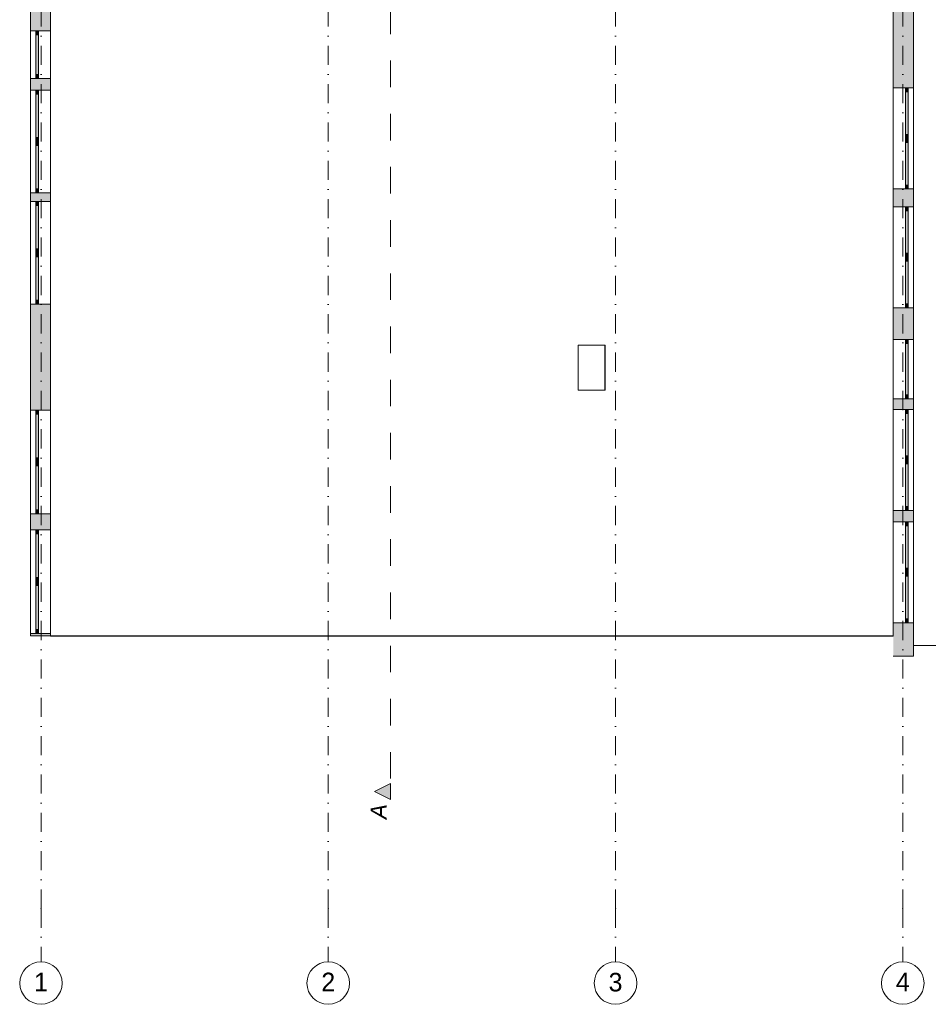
# Model space of a CAD drawing. Header units: centimetres. Extents: x -520 to 22173, y -1503 to 4054.
# Tile 65 of 82: x 18297 to 20005, y -1122 to 729. Entities that reach past the tile are written whole.
import ezdxf
from ezdxf.enums import TextEntityAlignment as Align

# ---------------------------------------------------------------- set-up
doc = ezdxf.new("R2010")
doc.units = ezdxf.units.CM
doc.header["$LTSCALE"] = 0.1
doc.header["$MEASUREMENT"] = 0
for name, pattern in [('Kropki i Kreski', [720, 360, -180, 0, -180]), ('Przerywana długa', [1000, 500, -500]), ('Wipeout_Contour', [1000, 0, -1000])]:
    doc.linetypes.add(name, pattern=pattern)
for name, color, linetype in [('1_przekroje.K_IR', 7, 'Continuous'), ('2_stropy.ISTN', 7, 'Continuous'), ('2_ściany zewnętrzne.ISTN', 7, 'Continuous'), ('4_osie.ISTN', 7, 'Continuous')]:
    doc.layers.add(name, color=color, linetype=linetype)
doc.styles.add('GENERATED_STYLE_1', font='txt')
doc.styles.add('GENERATED_STYLE_2', font='txt')

# ---------------------------------------------------------------- blocks, each defined once
blk = doc.blocks.new('Strop_14_2', base_point=(19977.1, -429.4))
at = {"layer": '2_stropy.ISTN', "color": 252, "linetype": 'Continuous', "lineweight": 15, "flags": 128}
blk.add_lwpolyline([(19977.1, -429.4), (19977.1, -447.3), (21032.1, -447.3), (21032.1, 1338.9), (22172.6, 1338.9), (22172.6, 1972.7), (19977.1, 1972.7)], close=True, dxfattribs=at)
blk = doc.blocks.new('Strop_15_2', base_point=(18355.1, 1934.7))
at = {"layer": '2_stropy.ISTN', "color": 252, "linetype": 'Continuous', "lineweight": 15, "flags": 128}
for points in [[(18355.1, 1934.7), (18355.1, -429.4), (19939.1, -429.4), (19939.1, 1934.7), (19422.1, 1934.7), (19421.9, 1514.6), (19116.8, 1514.6), (19116.8, 1934.7)], [(19347.1, 117.7), (19397.1, 117.7), (19397.1, 32.7), (19347.1, 32.7)]]:
    blk.add_lwpolyline(points, close=True, dxfattribs=at)
blk = doc.blocks.new('Strop_18_2', base_point=(18355.1, -429.2))
at = {"layer": '2_stropy.ISTN', "color": 252, "linetype": 'Continuous', "lineweight": 0, "flags": 128}
for points in [[(18355.1, -429.2), (19939.1, -429.2), (19939.1, 1352.1), (19939.1, 1934.8), (19407.1, 1934.8), (19407.1, 1951.5), (19141.8, 1951.5), (19141.8, 1934.7), (18355.1, 1934.7)], [(19347.1, 117.7), (19397.4, 117.7), (19397.4, 32.7), (19347.1, 32.7)]]:
    blk.add_lwpolyline(points, close=True, dxfattribs=at)
blk = doc.blocks.new('Ściana_36_2', base_point=(18345.1, -429.3))
at = {"color": 254, "linetype": 'Wipeout_Contour', "lineweight": 0, "ltscale": 73559.933244}
blk.add_wipeout([(18355.1, -429.3), (18355.1, 1944.7), (18317.1, 1944.7), (18317.1, -429.3)], dxfattribs=at).dxf.layer = '2_ściany zewnętrzne.ISTN'
at = {"layer": '2_ściany zewnętrzne.ISTN', "color": 252, "linetype": 'Continuous', "lineweight": 13, "flags": 128}
for points in [[(18317.1, 1944.7), (18317.1, -429.3)], [(18355.1, -429.3), (18355.1, 1944.7)], [(18317.1, -429.3), (18355.1, -429.3)]]:
    blk.add_lwpolyline(points, dxfattribs=at)
blk = doc.blocks.new('Okno podwójne 22[17]_2', base_point=(17498.4, 381.6))
at = {"layer": '2_ściany zewnętrzne.ISTN', "linetype": 'Continuous', "lineweight": 0}
for points in [[(19962.1, -214.4), (19962.1, -221.9), (19967.1, -221.9), (19967.1, -214.4)], [(19967.1, -309.4), (19967.1, -301.9), (19962.1, -301.9), (19962.1, -309.4)], [(19962.1, -309.4), (19962.1, -316.9), (19967.1, -316.9), (19967.1, -309.4)], [(19967.1, -404.4), (19967.1, -396.9), (19962.1, -396.9), (19962.1, -404.4)]]:
    blk.add_hatch(color=252, dxfattribs=at).paths.add_polyline_path(points)
at = {"layer": '2_ściany zewnętrzne.ISTN', "linetype": 'Continuous', "lineweight": 0, "true_color": 0xffffff}
for points in [[(19967.1, -301.9), (19967.1, -221.9), (19962.1, -221.9), (19962.1, -301.9)], [(19967.1, -396.9), (19967.1, -316.9), (19962.1, -316.9), (19962.1, -396.9)]]:
    blk.add_hatch(color=7, dxfattribs=at).paths.add_polyline_path(points)
at = {"layer": '2_ściany zewnętrzne.ISTN', "color": 252, "linetype": 'Continuous', "lineweight": 0}
for p, q in [((19939.1, -404.4), (19939.1, -214.4)), ((19962.1, -214.4), (19939.1, -214.4)), ((19962.1, -214.4), (19962.1, -221.9)), ((19967.1, -214.4), (19962.1, -214.4)), ((19967.1, -214.4), (19962.1, -214.4)), ((19962.1, -221.9), (19967.1, -221.9)), ((19962.1, -221.9), (19962.1, -301.9)), ((19967.1, -221.9), (19967.1, -214.4)), ((19977.1, -214.4), (19967.1, -214.4)), ((19967.1, -301.9), (19967.1, -221.9)), ((19977.1, -404.4), (19977.1, -214.4)), ((19967.1, -301.9), (19962.1, -301.9)), ((19962.1, -301.9), (19962.1, -309.4)), ((19962.1, -309.4), (19962.1, -316.9)), ((19967.1, -309.4), (19967.1, -301.9)), ((19967.1, -316.9), (19967.1, -309.4)), ((19962.1, -316.9), (19967.1, -316.9)), ((19962.1, -316.9), (19962.1, -396.9)), ((19967.1, -396.9), (19967.1, -316.9)), ((19962.1, -404.4), (19939.1, -404.4)), ((19967.1, -396.9), (19962.1, -396.9)), ((19962.1, -396.9), (19962.1, -404.4)), ((19967.1, -404.4), (19962.1, -404.4)), ((19967.1, -404.4), (19962.1, -404.4)), ((19967.1, -404.4), (19967.1, -396.9)), ((19977.1, -404.4), (19967.1, -404.4))]:
    blk.add_line(p, q, dxfattribs=at)
blk = doc.blocks.new('Okno podwójne 22[18]_2', base_point=(17498.4, 381.6))
at = {"layer": '2_ściany zewnętrzne.ISTN', "linetype": 'Continuous', "lineweight": 0}
for points in [[(19962.1, -3.2), (19962.1, -10.7), (19967.1, -10.7), (19967.1, -3.2)], [(19967.1, -98.2), (19967.1, -90.7), (19962.1, -90.7), (19962.1, -98.2)], [(19962.1, -98.2), (19962.1, -105.7), (19967.1, -105.7), (19967.1, -98.2)], [(19967.1, -193.2), (19967.1, -185.7), (19962.1, -185.7), (19962.1, -193.2)]]:
    blk.add_hatch(color=252, dxfattribs=at).paths.add_polyline_path(points)
at = {"layer": '2_ściany zewnętrzne.ISTN', "linetype": 'Continuous', "lineweight": 0, "true_color": 0xffffff}
for points in [[(19967.1, -90.7), (19967.1, -10.7), (19962.1, -10.7), (19962.1, -90.7)], [(19967.1, -185.7), (19967.1, -105.7), (19962.1, -105.7), (19962.1, -185.7)]]:
    blk.add_hatch(color=7, dxfattribs=at).paths.add_polyline_path(points)
at = {"layer": '2_ściany zewnętrzne.ISTN', "color": 252, "linetype": 'Continuous', "lineweight": 0}
for p, q in [((19939.1, -193.2), (19939.1, -3.2)), ((19962.1, -3.2), (19939.1, -3.2)), ((19962.1, -3.2), (19962.1, -10.7)), ((19967.1, -3.2), (19962.1, -3.2)), ((19967.1, -3.2), (19962.1, -3.2)), ((19962.1, -10.7), (19967.1, -10.7)), ((19962.1, -10.7), (19962.1, -90.7)), ((19967.1, -10.7), (19967.1, -3.2)), ((19977.1, -3.2), (19967.1, -3.2)), ((19967.1, -90.7), (19967.1, -10.7)), ((19977.1, -193.2), (19977.1, -3.2)), ((19967.1, -90.7), (19962.1, -90.7)), ((19962.1, -90.7), (19962.1, -98.2)), ((19967.1, -98.2), (19967.1, -90.7)), ((19962.1, -98.2), (19962.1, -105.7)), ((19962.1, -105.7), (19967.1, -105.7)), ((19962.1, -105.7), (19962.1, -185.7)), ((19967.1, -105.7), (19967.1, -98.2)), ((19967.1, -185.7), (19967.1, -105.7)), ((19962.1, -193.2), (19939.1, -193.2)), ((19967.1, -185.7), (19962.1, -185.7)), ((19962.1, -185.7), (19962.1, -193.2)), ((19967.1, -193.2), (19962.1, -193.2)), ((19967.1, -193.2), (19962.1, -193.2)), ((19967.1, -193.2), (19967.1, -185.7)), ((19977.1, -193.2), (19967.1, -193.2))]:
    blk.add_line(p, q, dxfattribs=at)
blk = doc.blocks.new('Okno podwójne 22[19]_2', base_point=(17498.4, 381.6))
at = {"layer": '2_ściany zewnętrzne.ISTN', "linetype": 'Continuous', "lineweight": 0}
for points in [[(19962.1, 377.7), (19962.1, 370.2), (19967.1, 370.2), (19967.1, 377.7)], [(19967.1, 282.7), (19967.1, 290.2), (19962.1, 290.2), (19962.1, 282.7)], [(19962.1, 282.7), (19962.1, 275.2), (19967.1, 275.2), (19967.1, 282.7)], [(19967.1, 187.7), (19967.1, 195.2), (19962.1, 195.2), (19962.1, 187.7)]]:
    blk.add_hatch(color=252, dxfattribs=at).paths.add_polyline_path(points)
at = {"layer": '2_ściany zewnętrzne.ISTN', "linetype": 'Continuous', "lineweight": 0, "true_color": 0xffffff}
for points in [[(19967.1, 290.2), (19967.1, 370.2), (19962.1, 370.2), (19962.1, 290.2)], [(19967.1, 195.2), (19967.1, 275.2), (19962.1, 275.2), (19962.1, 195.2)]]:
    blk.add_hatch(color=7, dxfattribs=at).paths.add_polyline_path(points)
at = {"layer": '2_ściany zewnętrzne.ISTN', "color": 252, "linetype": 'Continuous', "lineweight": 0}
for p, q in [((19939.1, 187.7), (19939.1, 377.7)), ((19962.1, 377.7), (19939.1, 377.7)), ((19962.1, 377.7), (19962.1, 370.2)), ((19967.1, 377.7), (19962.1, 377.7)), ((19967.1, 377.7), (19962.1, 377.7)), ((19967.1, 370.2), (19967.1, 377.7)), ((19977.1, 377.7), (19967.1, 377.7)), ((19977.1, 187.7), (19977.1, 377.7)), ((19962.1, 370.2), (19967.1, 370.2)), ((19962.1, 370.2), (19962.1, 290.2)), ((19967.1, 290.2), (19967.1, 370.2)), ((19967.1, 290.2), (19962.1, 290.2)), ((19962.1, 290.2), (19962.1, 282.7)), ((19962.1, 282.7), (19962.1, 275.2)), ((19967.1, 282.7), (19967.1, 290.2)), ((19967.1, 275.2), (19967.1, 282.7)), ((19962.1, 275.2), (19967.1, 275.2)), ((19962.1, 275.2), (19962.1, 195.2)), ((19967.1, 195.2), (19967.1, 275.2)), ((19962.1, 187.7), (19939.1, 187.7)), ((19967.1, 195.2), (19962.1, 195.2)), ((19962.1, 195.2), (19962.1, 187.7)), ((19967.1, 187.7), (19962.1, 187.7)), ((19967.1, 187.7), (19962.1, 187.7)), ((19967.1, 187.7), (19967.1, 195.2)), ((19977.1, 187.7), (19967.1, 187.7))]:
    blk.add_line(p, q, dxfattribs=at)
blk = doc.blocks.new('Okno podwójne 22[20]_2', base_point=(17498.4, 381.6))
at = {"layer": '2_ściany zewnętrzne.ISTN', "linetype": 'Continuous', "lineweight": 0}
for points in [[(19962.1, 601.1), (19962.1, 593.6), (19967.1, 593.6), (19967.1, 601.1)], [(19967.1, 506.1), (19967.1, 513.6), (19962.1, 513.6), (19962.1, 506.1)], [(19962.1, 506.1), (19962.1, 498.6), (19967.1, 498.6), (19967.1, 506.1)], [(19967.1, 411.1), (19967.1, 418.6), (19962.1, 418.6), (19962.1, 411.1)]]:
    blk.add_hatch(color=252, dxfattribs=at).paths.add_polyline_path(points)
at = {"layer": '2_ściany zewnętrzne.ISTN', "linetype": 'Continuous', "lineweight": 0, "true_color": 0xffffff}
for points in [[(19967.1, 513.6), (19967.1, 593.6), (19962.1, 593.6), (19962.1, 513.6)], [(19967.1, 418.6), (19967.1, 498.6), (19962.1, 498.6), (19962.1, 418.6)]]:
    blk.add_hatch(color=7, dxfattribs=at).paths.add_polyline_path(points)
at = {"layer": '2_ściany zewnętrzne.ISTN', "color": 252, "linetype": 'Continuous', "lineweight": 0}
for p, q in [((19939.1, 411.1), (19939.1, 601.1)), ((19962.1, 601.1), (19939.1, 601.1)), ((19962.1, 601.1), (19962.1, 593.6)), ((19967.1, 601.1), (19962.1, 601.1)), ((19967.1, 601.1), (19962.1, 601.1)), ((19962.1, 593.6), (19967.1, 593.6)), ((19962.1, 593.6), (19962.1, 513.6)), ((19967.1, 593.6), (19967.1, 601.1)), ((19977.1, 601.1), (19967.1, 601.1)), ((19967.1, 513.6), (19967.1, 593.6)), ((19977.1, 411.1), (19977.1, 601.1)), ((19967.1, 513.6), (19962.1, 513.6)), ((19962.1, 513.6), (19962.1, 506.1)), ((19962.1, 506.1), (19962.1, 498.6)), ((19967.1, 506.1), (19967.1, 513.6)), ((19967.1, 498.6), (19967.1, 506.1)), ((19962.1, 498.6), (19967.1, 498.6)), ((19962.1, 498.6), (19962.1, 418.6)), ((19967.1, 418.6), (19967.1, 498.6)), ((19962.1, 411.1), (19939.1, 411.1)), ((19967.1, 418.6), (19962.1, 418.6)), ((19962.1, 418.6), (19962.1, 411.1)), ((19967.1, 411.1), (19962.1, 411.1)), ((19967.1, 411.1), (19962.1, 411.1)), ((19967.1, 411.1), (19967.1, 418.6)), ((19977.1, 411.1), (19967.1, 411.1))]:
    blk.add_line(p, q, dxfattribs=at)
blk = doc.blocks.new('Okno 22[27]_2', base_point=(17498.4, 381.6))
at = {"layer": '2_ściany zewnętrzne.ISTN', "linetype": 'Continuous', "lineweight": 0}
for points in [[(19967.1, 128.4), (19962.1, 128.4), (19962.1, 120.9), (19967.1, 120.9)], [(19962.1, 16.4), (19967.1, 16.4), (19967.1, 23.9), (19962.1, 23.9)]]:
    blk.add_hatch(color=252, dxfattribs=at).paths.add_polyline_path(points)
at = {"layer": '2_ściany zewnętrzne.ISTN', "linetype": 'Continuous', "lineweight": 0, "true_color": 0xffffff}
blk.add_hatch(color=7, dxfattribs=at).paths.add_polyline_path([(19967.1, 120.9), (19962.1, 120.9), (19962.1, 23.9), (19967.1, 23.9)])
at = {"layer": '2_ściany zewnętrzne.ISTN', "color": 252, "linetype": 'Continuous', "lineweight": 0}
for p, q in [((19939.1, 128.4), (19939.1, 16.4)), ((19962.1, 128.4), (19939.1, 128.4)), ((19962.1, 120.9), (19962.1, 128.4)), ((19967.1, 128.4), (19962.1, 128.4)), ((19967.1, 128.4), (19962.1, 128.4)), ((19967.1, 120.9), (19962.1, 120.9)), ((19962.1, 23.9), (19962.1, 120.9)), ((19967.1, 128.4), (19967.1, 120.9)), ((19977.1, 128.4), (19967.1, 128.4)), ((19967.1, 120.9), (19967.1, 23.9)), ((19977.1, 128.4), (19977.1, 16.4)), ((19962.1, 16.4), (19962.1, 23.9)), ((19962.1, 23.9), (19967.1, 23.9)), ((19967.1, 23.9), (19967.1, 16.4)), ((19962.1, 16.4), (19939.1, 16.4)), ((19967.1, 16.4), (19962.1, 16.4)), ((19967.1, 16.4), (19962.1, 16.4)), ((19977.1, 16.4), (19967.1, 16.4))]:
    blk.add_line(p, q, dxfattribs=at)
blk = doc.blocks.new('Ściana_42_2', base_point=(19949.1, 1944.7))
at = {"layer": '2_ściany zewnętrzne.ISTN', "linetype": 'Continuous', "lineweight": 0}
for points in [[(19939.1, 601.1), (19977.1, 601.1), (19977.1, 777.9), (19939.1, 777.9)], [(19939.1, 377.7), (19977.1, 377.7), (19977.1, 411.1), (19939.1, 411.1)], [(19977.1, 187.7), (19939.1, 187.7), (19939.1, 128.4), (19977.1, 128.4)], [(19939.1, -3.2), (19977.1, -3.2), (19977.1, 16.4), (19939.1, 16.4)], [(19939.1, -214.4), (19977.1, -214.4), (19977.1, -193.2), (19939.1, -193.2)], [(19939.1, -429.3), (19977.1, -429.3), (19977.1, -404.4), (19939.1, -404.4)], [(19939.1, -429.3), (19977.1, -467.3), (19977.1, -429.3)], [(19939.1, -467.3), (19977.1, -467.3), (19939.1, -429.3)]]:
    blk.add_hatch(color=252, dxfattribs=at).paths.add_polyline_path(points)
at = {"layer": '2_ściany zewnętrzne.ISTN', "color": 252, "linetype": 'Continuous', "lineweight": 0}
for p, q in [((19962.1, 601.1), (19939.1, 601.1)), ((19967.1, 601.1), (19962.1, 601.1)), ((19977.1, 601.1), (19967.1, 601.1)), ((19962.1, 411.1), (19939.1, 411.1)), ((19967.1, 411.1), (19962.1, 411.1)), ((19977.1, 411.1), (19967.1, 411.1)), ((19962.1, 377.7), (19939.1, 377.7)), ((19967.1, 377.7), (19962.1, 377.7)), ((19977.1, 377.7), (19967.1, 377.7)), ((19962.1, 187.7), (19939.1, 187.7)), ((19967.1, 187.7), (19962.1, 187.7)), ((19977.1, 187.7), (19967.1, 187.7)), ((19962.1, 128.4), (19939.1, 128.4)), ((19967.1, 128.4), (19962.1, 128.4)), ((19977.1, 128.4), (19967.1, 128.4)), ((19962.1, 16.4), (19939.1, 16.4)), ((19967.1, 16.4), (19962.1, 16.4)), ((19977.1, 16.4), (19967.1, 16.4)), ((19962.1, -3.2), (19939.1, -3.2)), ((19967.1, -3.2), (19962.1, -3.2)), ((19977.1, -3.2), (19967.1, -3.2)), ((19962.1, -193.2), (19939.1, -193.2)), ((19967.1, -193.2), (19962.1, -193.2)), ((19977.1, -193.2), (19967.1, -193.2)), ((19962.1, -214.4), (19939.1, -214.4)), ((19967.1, -214.4), (19962.1, -214.4)), ((19977.1, -214.4), (19967.1, -214.4)), ((19962.1, -404.4), (19939.1, -404.4)), ((19967.1, -404.4), (19962.1, -404.4)), ((19977.1, -404.4), (19967.1, -404.4))]:
    blk.add_line(p, q, dxfattribs=at)
at = {"layer": '2_ściany zewnętrzne.ISTN', "color": 252, "linetype": 'Continuous', "lineweight": 0, "flags": 128}
for points in [[(19939.1, 777.9), (19939.1, 601.1)], [(19977.1, 601.1), (19977.1, 777.9)], [(19939.1, 411.1), (19939.1, 377.7)], [(19977.1, 377.7), (19977.1, 411.1)], [(19939.1, 187.7), (19939.1, 128.4)], [(19977.1, 128.4), (19977.1, 187.7)], [(19939.1, 16.4), (19939.1, -3.2)], [(19977.1, -3.2), (19977.1, 16.4)], [(19939.1, -193.2), (19939.1, -214.4)], [(19977.1, -214.4), (19977.1, -193.2)], [(19939.1, -404.4), (19939.1, -429.3)], [(19977.1, -467.3), (19977.1, -404.4)], [(19977.1, -467.3), (19939.1, -467.3)]]:
    blk.add_lwpolyline(points, dxfattribs=at)
at = {"layer": '2_ściany zewnętrzne.ISTN', "color": 252, "linetype": 'Continuous', "lineweight": 0}
for name in ['Okno podwójne 22[20]_2', 'Okno podwójne 22[19]_2', 'Okno 22[27]_2', 'Okno podwójne 22[18]_2', 'Okno podwójne 22[17]_2']:
    blk.add_blockref(name, (17498.4, 381.6), dxfattribs=at)
blk = doc.blocks.new('Okno podwójne 22[30]_2', base_point=(17498.4, 381.6))
at = {"layer": '2_ściany zewnętrzne.ISTN', "linetype": 'Continuous', "lineweight": 0}
for points in [[(18327.1, -229.5), (18327.1, -237), (18332.1, -237), (18332.1, -229.5)], [(18332.1, -327), (18332.1, -319.5), (18327.1, -319.5), (18327.1, -327)], [(18327.1, -327), (18327.1, -334.5), (18332.1, -334.5), (18332.1, -327)], [(18332.1, -424.5), (18332.1, -417), (18327.1, -417), (18327.1, -424.5)]]:
    blk.add_hatch(color=252, dxfattribs=at).paths.add_polyline_path(points)
at = {"layer": '2_ściany zewnętrzne.ISTN', "linetype": 'Continuous', "lineweight": 0, "true_color": 0xffffff}
for points in [[(18327.1, -237), (18327.1, -319.5), (18332.1, -319.5), (18332.1, -237)], [(18327.1, -334.5), (18327.1, -417), (18332.1, -417), (18332.1, -334.5)]]:
    blk.add_hatch(color=7, dxfattribs=at).paths.add_polyline_path(points)
at = {"layer": '2_ściany zewnętrzne.ISTN', "color": 252, "linetype": 'Continuous', "lineweight": 0}
for p, q in [((18317.1, -229.5), (18317.1, -424.5)), ((18317.1, -229.5), (18327.1, -229.5)), ((18327.1, -229.5), (18327.1, -237)), ((18327.1, -229.5), (18332.1, -229.5)), ((18327.1, -229.5), (18332.1, -229.5)), ((18327.1, -237), (18332.1, -237)), ((18327.1, -237), (18327.1, -319.5)), ((18332.1, -237), (18332.1, -229.5)), ((18332.1, -229.5), (18355.1, -229.5)), ((18332.1, -319.5), (18332.1, -237)), ((18355.1, -229.5), (18355.1, -424.5)), ((18332.1, -319.5), (18327.1, -319.5)), ((18327.1, -319.5), (18327.1, -327)), ((18327.1, -327), (18327.1, -334.5)), ((18332.1, -327), (18332.1, -319.5)), ((18332.1, -334.5), (18332.1, -327)), ((18327.1, -334.5), (18332.1, -334.5)), ((18327.1, -334.5), (18327.1, -417)), ((18332.1, -417), (18332.1, -334.5)), ((18317.1, -424.5), (18327.1, -424.5)), ((18332.1, -417), (18327.1, -417)), ((18327.1, -417), (18327.1, -424.5)), ((18327.1, -424.5), (18332.1, -424.5)), ((18327.1, -424.5), (18332.1, -424.5)), ((18332.1, -424.5), (18332.1, -417)), ((18332.1, -424.5), (18355.1, -424.5))]:
    blk.add_line(p, q, dxfattribs=at)
blk = doc.blocks.new('Okno podwójne 22[31]_2', base_point=(17498.4, 381.6))
at = {"layer": '2_ściany zewnętrzne.ISTN', "linetype": 'Continuous', "lineweight": 0}
for points in [[(18327.1, -4.5), (18327.1, -12), (18332.1, -12), (18332.1, -4.5)], [(18332.1, -102), (18332.1, -94.5), (18327.1, -94.5), (18327.1, -102)], [(18327.1, -102), (18327.1, -109.5), (18332.1, -109.5), (18332.1, -102)], [(18332.1, -199.5), (18332.1, -192), (18327.1, -192), (18327.1, -199.5)]]:
    blk.add_hatch(color=252, dxfattribs=at).paths.add_polyline_path(points)
at = {"layer": '2_ściany zewnętrzne.ISTN', "linetype": 'Continuous', "lineweight": 0, "true_color": 0xffffff}
for points in [[(18327.1, -12), (18327.1, -94.5), (18332.1, -94.5), (18332.1, -12)], [(18327.1, -109.5), (18327.1, -192), (18332.1, -192), (18332.1, -109.5)]]:
    blk.add_hatch(color=7, dxfattribs=at).paths.add_polyline_path(points)
at = {"layer": '2_ściany zewnętrzne.ISTN', "color": 252, "linetype": 'Continuous', "lineweight": 0}
for p, q in [((18317.1, -4.5), (18317.1, -199.5)), ((18317.1, -4.5), (18327.1, -4.5)), ((18327.1, -4.5), (18327.1, -12)), ((18327.1, -4.5), (18332.1, -4.5)), ((18327.1, -4.5), (18332.1, -4.5)), ((18327.1, -12), (18332.1, -12)), ((18327.1, -12), (18327.1, -94.5)), ((18332.1, -12), (18332.1, -4.5)), ((18332.1, -4.5), (18355.1, -4.5)), ((18332.1, -94.5), (18332.1, -12)), ((18355.1, -4.5), (18355.1, -199.5)), ((18332.1, -94.5), (18327.1, -94.5)), ((18327.1, -94.5), (18327.1, -102)), ((18327.1, -102), (18327.1, -109.5)), ((18327.1, -109.5), (18332.1, -109.5)), ((18327.1, -109.5), (18327.1, -192)), ((18332.1, -102), (18332.1, -94.5)), ((18332.1, -109.5), (18332.1, -102)), ((18332.1, -192), (18332.1, -109.5)), ((18317.1, -199.5), (18327.1, -199.5)), ((18332.1, -192), (18327.1, -192)), ((18327.1, -192), (18327.1, -199.5)), ((18327.1, -199.5), (18332.1, -199.5)), ((18327.1, -199.5), (18332.1, -199.5)), ((18332.1, -199.5), (18332.1, -192)), ((18332.1, -199.5), (18355.1, -199.5))]:
    blk.add_line(p, q, dxfattribs=at)
blk = doc.blocks.new('Okno podwójne 22[32]_2', base_point=(17498.4, 381.6))
at = {"layer": '2_ściany zewnętrzne.ISTN', "linetype": 'Continuous', "lineweight": 0}
for points in [[(18327.1, 387.4), (18327.1, 379.9), (18332.1, 379.9), (18332.1, 387.4)], [(18332.1, 290.9), (18332.1, 298.4), (18327.1, 298.4), (18327.1, 290.9)], [(18327.1, 290.9), (18327.1, 283.4), (18332.1, 283.4), (18332.1, 290.9)], [(18332.1, 194.4), (18332.1, 201.9), (18327.1, 201.9), (18327.1, 194.4)]]:
    blk.add_hatch(color=252, dxfattribs=at).paths.add_polyline_path(points)
at = {"layer": '2_ściany zewnętrzne.ISTN', "linetype": 'Continuous', "lineweight": 0, "true_color": 0xffffff}
for points in [[(18327.1, 379.9), (18327.1, 298.4), (18332.1, 298.4), (18332.1, 379.9)], [(18327.1, 283.4), (18327.1, 201.9), (18332.1, 201.9), (18332.1, 283.4)]]:
    blk.add_hatch(color=7, dxfattribs=at).paths.add_polyline_path(points)
at = {"layer": '2_ściany zewnętrzne.ISTN', "color": 252, "linetype": 'Continuous', "lineweight": 0}
for p, q in [((18317.1, 387.4), (18317.1, 194.4)), ((18317.1, 387.4), (18327.1, 387.4)), ((18327.1, 387.4), (18327.1, 379.9)), ((18327.1, 387.4), (18332.1, 387.4)), ((18327.1, 387.4), (18332.1, 387.4)), ((18327.1, 379.9), (18332.1, 379.9)), ((18327.1, 379.9), (18327.1, 298.4)), ((18332.1, 379.9), (18332.1, 387.4)), ((18332.1, 387.4), (18355.1, 387.4)), ((18332.1, 298.4), (18332.1, 379.9)), ((18355.1, 387.4), (18355.1, 194.4)), ((18332.1, 298.4), (18327.1, 298.4)), ((18327.1, 298.4), (18327.1, 290.9)), ((18332.1, 290.9), (18332.1, 298.4)), ((18327.1, 290.9), (18327.1, 283.4)), ((18327.1, 283.4), (18332.1, 283.4)), ((18327.1, 283.4), (18327.1, 201.9)), ((18332.1, 283.4), (18332.1, 290.9)), ((18332.1, 201.9), (18332.1, 283.4)), ((18317.1, 194.4), (18327.1, 194.4)), ((18332.1, 201.9), (18327.1, 201.9)), ((18327.1, 201.9), (18327.1, 194.4)), ((18327.1, 194.4), (18332.1, 194.4)), ((18327.1, 194.4), (18332.1, 194.4)), ((18332.1, 194.4), (18332.1, 201.9)), ((18332.1, 194.4), (18355.1, 194.4))]:
    blk.add_line(p, q, dxfattribs=at)
blk = doc.blocks.new('Okno podwójne 22[33]_2', base_point=(17498.4, 381.6))
at = {"layer": '2_ściany zewnętrzne.ISTN', "linetype": 'Continuous', "lineweight": 0}
for points in [[(18327.1, 597.1), (18327.1, 589.6), (18332.1, 589.6), (18332.1, 597.1)], [(18332.1, 500.6), (18332.1, 508.1), (18327.1, 508.1), (18327.1, 500.6)], [(18327.1, 500.6), (18327.1, 493.1), (18332.1, 493.1), (18332.1, 500.6)], [(18332.1, 404.1), (18332.1, 411.6), (18327.1, 411.6), (18327.1, 404.1)]]:
    blk.add_hatch(color=252, dxfattribs=at).paths.add_polyline_path(points)
at = {"layer": '2_ściany zewnętrzne.ISTN', "linetype": 'Continuous', "lineweight": 0, "true_color": 0xffffff}
for points in [[(18327.1, 589.6), (18327.1, 508.1), (18332.1, 508.1), (18332.1, 589.6)], [(18327.1, 493.1), (18327.1, 411.6), (18332.1, 411.6), (18332.1, 493.1)]]:
    blk.add_hatch(color=7, dxfattribs=at).paths.add_polyline_path(points)
at = {"layer": '2_ściany zewnętrzne.ISTN', "color": 252, "linetype": 'Continuous', "lineweight": 0}
for p, q in [((18317.1, 597.1), (18317.1, 404.1)), ((18317.1, 597.1), (18327.1, 597.1)), ((18327.1, 597.1), (18327.1, 589.6)), ((18327.1, 597.1), (18332.1, 597.1)), ((18327.1, 597.1), (18332.1, 597.1)), ((18332.1, 589.6), (18332.1, 597.1)), ((18332.1, 597.1), (18355.1, 597.1)), ((18355.1, 597.1), (18355.1, 404.1)), ((18327.1, 589.6), (18332.1, 589.6)), ((18327.1, 589.6), (18327.1, 508.1)), ((18332.1, 508.1), (18332.1, 589.6)), ((18332.1, 508.1), (18327.1, 508.1)), ((18327.1, 508.1), (18327.1, 500.6)), ((18327.1, 500.6), (18327.1, 493.1)), ((18332.1, 500.6), (18332.1, 508.1)), ((18332.1, 493.1), (18332.1, 500.6)), ((18327.1, 493.1), (18332.1, 493.1)), ((18327.1, 493.1), (18327.1, 411.6)), ((18332.1, 411.6), (18332.1, 493.1)), ((18332.1, 411.6), (18327.1, 411.6)), ((18327.1, 411.6), (18327.1, 404.1)), ((18332.1, 404.1), (18332.1, 411.6)), ((18317.1, 404.1), (18327.1, 404.1)), ((18327.1, 404.1), (18332.1, 404.1)), ((18327.1, 404.1), (18332.1, 404.1)), ((18332.1, 404.1), (18355.1, 404.1))]:
    blk.add_line(p, q, dxfattribs=at)
blk = doc.blocks.new('Okno 22[35]_2', base_point=(17498.4, 381.6))
at = {"layer": '2_ściany zewnętrzne.ISTN', "linetype": 'Continuous', "lineweight": 0}
for points in [[(18332.1, 708.6), (18327.1, 708.6), (18327.1, 701.1), (18332.1, 701.1)], [(18327.1, 618.6), (18332.1, 618.6), (18332.1, 626.1), (18327.1, 626.1)]]:
    blk.add_hatch(color=252, dxfattribs=at).paths.add_polyline_path(points)
at = {"layer": '2_ściany zewnętrzne.ISTN', "linetype": 'Continuous', "lineweight": 0, "true_color": 0xffffff}
blk.add_hatch(color=7, dxfattribs=at).paths.add_polyline_path([(18332.1, 701.1), (18327.1, 701.1), (18327.1, 626.1), (18332.1, 626.1)])
at = {"layer": '2_ściany zewnętrzne.ISTN', "color": 252, "linetype": 'Continuous', "lineweight": 0}
for p, q in [((18317.1, 708.6), (18317.1, 618.6)), ((18317.1, 708.6), (18327.1, 708.6)), ((18327.1, 701.1), (18327.1, 708.6)), ((18327.1, 708.6), (18332.1, 708.6)), ((18327.1, 708.6), (18332.1, 708.6)), ((18332.1, 708.6), (18332.1, 701.1)), ((18332.1, 708.6), (18355.1, 708.6)), ((18355.1, 708.6), (18355.1, 618.6)), ((18332.1, 701.1), (18327.1, 701.1)), ((18327.1, 626.1), (18327.1, 701.1)), ((18332.1, 701.1), (18332.1, 626.1)), ((18317.1, 618.6), (18327.1, 618.6)), ((18327.1, 618.6), (18327.1, 626.1)), ((18327.1, 626.1), (18332.1, 626.1)), ((18327.1, 618.6), (18332.1, 618.6)), ((18327.1, 618.6), (18332.1, 618.6)), ((18332.1, 626.1), (18332.1, 618.6)), ((18332.1, 618.6), (18355.1, 618.6))]:
    blk.add_line(p, q, dxfattribs=at)
blk = doc.blocks.new('Ściana_43_2', base_point=(18345.1, -439.3))
at = {"layer": '2_ściany zewnętrzne.ISTN', "linetype": 'Continuous', "lineweight": 0}
for points in [[(18317.1, 708.6), (18355.1, 708.6), (18355.1, 791.8), (18317.1, 791.8)], [(18317.1, 597.1), (18355.1, 597.1), (18355.1, 618.6), (18317.1, 618.6)], [(18317.1, 387.4), (18355.1, 387.4), (18355.1, 404.1), (18317.1, 404.1)], [(18317.1, -4.5), (18355.1, -4.5), (18355.1, 194.4), (18317.1, 194.4)], [(18317.1, -229.5), (18355.1, -229.5), (18355.1, -199.5), (18317.1, -199.5)], [(18317.1, -429.3), (18355.1, -429.3), (18355.1, -424.5), (18317.1, -424.5)]]:
    blk.add_hatch(color=252, dxfattribs=at).paths.add_polyline_path(points)
at = {"layer": '2_ściany zewnętrzne.ISTN', "color": 252, "linetype": 'Continuous', "lineweight": 0}
for p, q in [((18317.1, 708.6), (18327.1, 708.6)), ((18327.1, 708.6), (18332.1, 708.6)), ((18332.1, 708.6), (18355.1, 708.6)), ((18317.1, 618.6), (18327.1, 618.6)), ((18327.1, 618.6), (18332.1, 618.6)), ((18332.1, 618.6), (18355.1, 618.6)), ((18317.1, 597.1), (18327.1, 597.1)), ((18327.1, 597.1), (18332.1, 597.1)), ((18332.1, 597.1), (18355.1, 597.1)), ((18317.1, 404.1), (18327.1, 404.1)), ((18327.1, 404.1), (18332.1, 404.1)), ((18332.1, 404.1), (18355.1, 404.1)), ((18317.1, 387.4), (18327.1, 387.4)), ((18327.1, 387.4), (18332.1, 387.4)), ((18332.1, 387.4), (18355.1, 387.4)), ((18317.1, 194.4), (18327.1, 194.4)), ((18327.1, 194.4), (18332.1, 194.4)), ((18332.1, 194.4), (18355.1, 194.4)), ((18317.1, -4.5), (18327.1, -4.5)), ((18327.1, -4.5), (18332.1, -4.5)), ((18332.1, -4.5), (18355.1, -4.5)), ((18317.1, -199.5), (18327.1, -199.5)), ((18327.1, -199.5), (18332.1, -199.5)), ((18332.1, -199.5), (18355.1, -199.5)), ((18317.1, -229.5), (18327.1, -229.5)), ((18327.1, -229.5), (18332.1, -229.5)), ((18332.1, -229.5), (18355.1, -229.5)), ((18317.1, -424.5), (18327.1, -424.5)), ((18327.1, -424.5), (18332.1, -424.5)), ((18332.1, -424.5), (18355.1, -424.5))]:
    blk.add_line(p, q, dxfattribs=at)
at = {"layer": '2_ściany zewnętrzne.ISTN', "color": 252, "linetype": 'Continuous', "lineweight": 0, "flags": 128}
for points in [[(18317.1, 791.8), (18317.1, 708.6)], [(18355.1, 708.6), (18355.1, 791.8)], [(18317.1, 618.6), (18317.1, 597.1)], [(18355.1, 597.1), (18355.1, 618.6)], [(18317.1, 404.1), (18317.1, 387.4)], [(18355.1, 387.4), (18355.1, 404.1)], [(18317.1, 194.4), (18317.1, -4.5)], [(18355.1, -4.5), (18355.1, 194.4)], [(18317.1, -199.5), (18317.1, -229.5)], [(18355.1, -229.5), (18355.1, -199.5)], [(18317.1, -424.5), (18317.1, -429.3)], [(18355.1, -429.3), (18355.1, -424.5)]]:
    blk.add_lwpolyline(points, dxfattribs=at)
at = {"layer": '2_ściany zewnętrzne.ISTN', "color": 252, "linetype": 'Continuous', "lineweight": 0}
for name in ['Okno 22[35]_2', 'Okno podwójne 22[33]_2', 'Okno podwójne 22[32]_2', 'Okno podwójne 22[31]_2', 'Okno podwójne 22[30]_2']:
    blk.add_blockref(name, (17498.4, 381.6), dxfattribs=at)
blk = doc.blocks.new('Standardowy znacznik osi[13]_2', base_point=(18337.1, -1041.8))
at = {"layer": '4_osie.ISTN', "color": 252, "linetype": 'Kropki i Kreski', "lineweight": 0}
for q in [(18337.1, 2778.3), (18337.1, -1041.8)]:
    blk.add_line((18337.1, -941.8), q, dxfattribs=at)
at = {"layer": '4_osie.ISTN', "color": 252, "linetype": 'Continuous', "lineweight": 0}
blk.add_circle((18337.1, -1081.8), 40, dxfattribs=at)
at = {"layer": '4_osie.ISTN', "color": 252, "linetype": 'Kropki i Kreski', "lineweight": 0}
blk.add_point((18337.1, -941.8), dxfattribs=at)
blk.add_point((18337.1, -941.8), dxfattribs=at)
at = {"layer": '4_osie.ISTN', "color": 252, "lineweight": 0, "style": 'GENERATED_STYLE_1'}
for tag, p in [('AC_MarkerText_1_1', (18337.1, 2920.3)), ('AC_MarkerText_1_0', (18337.1, -1079.8))]:
    blk.add_attdef(tag, text='', height=35, rotation=360, dxfattribs=at).set_placement(p, align=Align.MIDDLE_CENTER)
blk = doc.blocks.new('Standardowy znacznik osi[14]_2', base_point=(19417.1, -1041.8))
at = {"layer": '4_osie.ISTN', "color": 252, "linetype": 'Kropki i Kreski', "lineweight": 0}
for q in [(19417.1, 2778.3), (19417.1, -1041.8)]:
    blk.add_line((19417.1, -941.8), q, dxfattribs=at)
at = {"layer": '4_osie.ISTN', "color": 252, "linetype": 'Continuous', "lineweight": 0}
blk.add_circle((19417.1, -1081.8), 40, dxfattribs=at)
at = {"layer": '4_osie.ISTN', "color": 252, "linetype": 'Kropki i Kreski', "lineweight": 0}
blk.add_point((19417.1, -941.8), dxfattribs=at)
blk.add_point((19417.1, -941.8), dxfattribs=at)
at = {"layer": '4_osie.ISTN', "color": 252, "lineweight": 0, "style": 'GENERATED_STYLE_1'}
for tag, p in [('AC_MarkerText_1_1', (19417.1, 2920)), ('AC_MarkerText_1_0', (19417.1, -1080.1))]:
    blk.add_attdef(tag, text='', height=35, rotation=360, dxfattribs=at).set_placement(p, align=Align.MIDDLE_CENTER)
blk = doc.blocks.new('Standardowy znacznik osi[15]_2', base_point=(19957.1, -1041.8))
at = {"layer": '4_osie.ISTN', "color": 252, "linetype": 'Kropki i Kreski', "lineweight": 0}
for q in [(19957.1, 2778.3), (19957.1, -1041.8)]:
    blk.add_line((19957.1, -941.8), q, dxfattribs=at)
at = {"layer": '4_osie.ISTN', "color": 252, "linetype": 'Continuous', "lineweight": 0}
blk.add_circle((19957.1, -1081.8), 40, dxfattribs=at)
at = {"layer": '4_osie.ISTN', "color": 252, "linetype": 'Kropki i Kreski', "lineweight": 0}
blk.add_point((19957.1, -941.8), dxfattribs=at)
blk.add_point((19957.1, -941.8), dxfattribs=at)
at = {"layer": '4_osie.ISTN', "color": 252, "lineweight": 0, "style": 'GENERATED_STYLE_1'}
for tag, p in [('AC_MarkerText_1_1', (19957.1, 2920.3)), ('AC_MarkerText_1_0', (19957.1, -1079.8))]:
    blk.add_attdef(tag, text='', height=35, rotation=360, dxfattribs=at).set_placement(p, align=Align.MIDDLE_CENTER)
blk = doc.blocks.new('Standardowy znacznik osi[17]_2', base_point=(18877.1, -1041.8))
at = {"layer": '4_osie.ISTN', "color": 252, "linetype": 'Kropki i Kreski', "lineweight": 0}
for q in [(18877.1, 2778.3), (18877.1, -1041.8)]:
    blk.add_line((18877.1, -941.8), q, dxfattribs=at)
at = {"layer": '4_osie.ISTN', "color": 252, "linetype": 'Continuous', "lineweight": 0}
blk.add_circle((18877.1, -1081.8), 40, dxfattribs=at)
at = {"layer": '4_osie.ISTN', "color": 252, "linetype": 'Kropki i Kreski', "lineweight": 0}
blk.add_point((18877.1, -941.8), dxfattribs=at)
blk.add_point((18877.1, -941.8), dxfattribs=at)
at = {"layer": '4_osie.ISTN', "color": 252, "lineweight": 0, "style": 'GENERATED_STYLE_1'}
for tag, p in [('AC_MarkerText_1_1', (18877.1, 2920.3)), ('AC_MarkerText_1_0', (18877.1, -1079.8))]:
    blk.add_attdef(tag, text='', height=35, rotation=360, dxfattribs=at).set_placement(p, align=Align.MIDDLE_CENTER)
blk = doc.blocks.new('Płaszczyzna odcinająca_5_2', base_point=(18994.3, 2567.5))
at = {"layer": '1_przekroje.K_IR', "linetype": 'Continuous', "lineweight": 0, "true_color": 0x000000}
blk.add_hatch(color=18, dxfattribs=at).paths.add_polyline_path([(18994.3, -736.4), (18994.3, -706.4), (18964.3, -721.4)])
at = {"layer": '1_przekroje.K_IR', "color": 7, "linetype": 'Przerywana długa', "lineweight": 15}
blk.add_line((18994.3, 2552.5), (18994.3, -706.4), dxfattribs=at)
at = {"layer": '1_przekroje.K_IR', "color": 7, "linetype": 'Continuous', "lineweight": 0}
for p, q in [((18994.3, -706.4), (18964.3, -721.4)), ((18964.3, -721.4), (18994.3, -736.4)), ((18994.3, -736.4), (18994.3, -706.4))]:
    blk.add_line(p, q, dxfattribs=at)
at = {"layer": '1_przekroje.K_IR', "color": 7, "lineweight": 0, "insert": (18986.6, -745.4), "char_height": 30, "attachment_point": 9, "rotation": 90, "style": 'GENERATED_STYLE_2'}
blk.add_mtext('\\A1;{\\pqr;\\pt0;\\fArial|b0|i1|c238|p38;A}', dxfattribs=at)

msp = doc.modelspace()

# ---------------------------------------------------------------- block references
at = {"layer": '1_przekroje.K_IR', "color": 7, "lineweight": 15}
msp.add_blockref('Płaszczyzna odcinająca_5_2', (18994.3, 2567.5), dxfattribs=at)
at = {"layer": '2_stropy.ISTN', "color": 252, "linetype": 'Continuous', "lineweight": 0}
for name, p in [('Strop_14_2', (19977.1, -429.4)), ('Strop_18_2', (18355.1, -429.2)), ('Strop_15_2', (18355.1, 1934.7))]:
    msp.add_blockref(name, p, dxfattribs=at)
at = {"layer": '2_ściany zewnętrzne.ISTN', "color": 252, "lineweight": 0}
msp.add_blockref('Ściana_42_2', (19949.1, 1944.7), dxfattribs=at)
at = {"layer": '4_osie.ISTN', "color": 252, "linetype": 'Continuous', "lineweight": 0}
ref = msp.add_blockref('Standardowy znacznik osi[17]_2', (18877.1, -1041.8), dxfattribs=at)
ref.add_attrib('AC_MarkerText_1', '2', dxfattribs={"color": 252, "lineweight": 0, "height": 35, "rotation": 360, "style": 'GENERATED_STYLE_1'}).set_placement((18877.1, -1079.8), align=Align.MIDDLE_CENTER)
ref = msp.add_blockref('Standardowy znacznik osi[14]_2', (19417.1, -1041.8), dxfattribs=at)
ref.add_attrib('AC_MarkerText_1', '3', dxfattribs={"color": 252, "lineweight": 0, "height": 35, "rotation": 360, "style": 'GENERATED_STYLE_1'}).set_placement((19417.1, -1080.1), align=Align.MIDDLE_CENTER)
ref = msp.add_blockref('Standardowy znacznik osi[15]_2', (19957.1, -1041.8), dxfattribs=at)
ref.add_attrib('AC_MarkerText_1', '4', dxfattribs={"color": 252, "lineweight": 0, "height": 35, "rotation": 360, "style": 'GENERATED_STYLE_1'}).set_placement((19957.1, -1079.8), align=Align.MIDDLE_CENTER)

# ---------------------------------------------------------------- next in the draw order: block references
at = {"layer": '2_ściany zewnętrzne.ISTN', "color": 252, "lineweight": 0}
msp.add_blockref('Ściana_36_2', (18345.1, -429.3), dxfattribs=at)

# ---------------------------------------------------------------- next in the draw order: block references
msp.add_blockref('Ściana_43_2', (18345.1, -439.3), dxfattribs=at)
at = {"layer": '4_osie.ISTN', "color": 252, "linetype": 'Continuous', "lineweight": 0}
ref = msp.add_blockref('Standardowy znacznik osi[13]_2', (18337.1, -1041.8), dxfattribs=at)
ref.add_attrib('AC_MarkerText_1', '1', dxfattribs={"color": 252, "lineweight": 0, "height": 35, "rotation": 360, "style": 'GENERATED_STYLE_1'}).set_placement((18337.1, -1079.8), align=Align.MIDDLE_CENTER)

doc.saveas('drawing.dxf')
